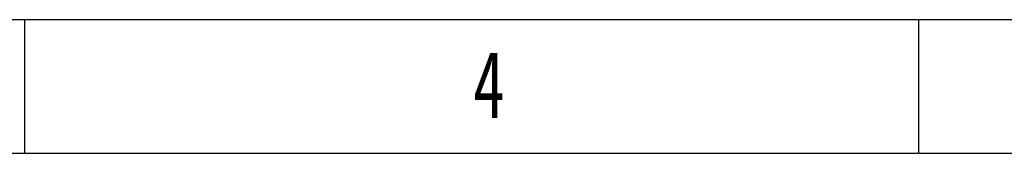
# Model space of a CAD drawing. Header units: millimetres. Extents: x 7592 to 10531, y 3981 to 6059.
# Tile 117 of 130: x 9159 to 9523, y 6010 to 6059. Entities that reach past the tile are written whole.
import ezdxf

# ---------------------------------------------------------------- set-up
doc = ezdxf.new("R2010")
doc.units = ezdxf.units.MM
doc.styles.add('样式 1', font='SimSun.ttf', dxfattribs={"width": 0.7, "height": 2.5})

# ---------------------------------------------------------------- blocks, each defined once
blk = doc.blocks.new('图框')
at = {"lineweight": -3}
for p, q in [((2267.32, 1603.15), (0, 1603.15)), ((1210, 1564.98), (1210, 1603.15)), ((1464.79, 1564.98), (1464.79, 1603.15)), ((2229.15, 1564.98), (38.17, 1564.98))]:
    blk.add_line(p, q, dxfattribs=at)
at = {"lineweight": -3, "insert": (1337.69, 1594.15), "char_height": 19.0852, "width": 9.306, "attachment_point": 1, "style": '样式 1'}
blk.add_mtext('{\\fSimSun|b0|i0|c134|p2;4}', dxfattribs=at)

msp = doc.modelspace()

# ---------------------------------------------------------------- block references
at = {"xscale": 1.296362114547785, "yscale": 1.296362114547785, "zscale": 1.296362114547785}
msp.add_blockref('图框', (7592.122, 3980.794), dxfattribs=at)

doc.saveas('drawing.dxf')
